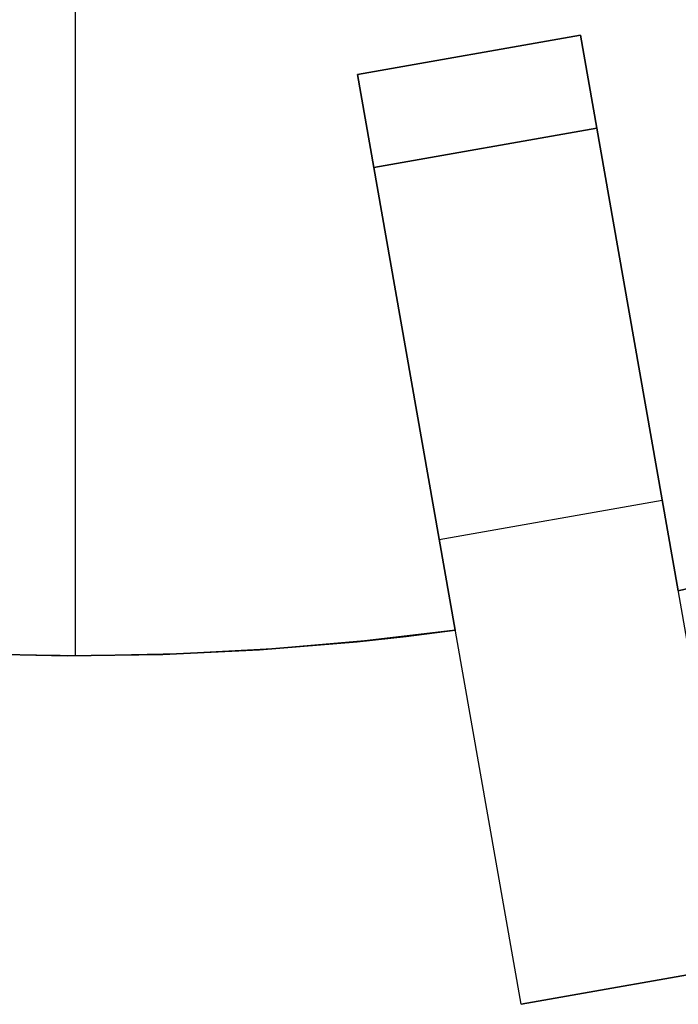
# Model space of a CAD drawing. Header units: millimetres. Extents: x 560 to 900, y 2299 to 2636.
# Tile 9 of 44: x 727 to 762, y 2299 to 2352. Entities that reach past the tile are written whole.
import ezdxf

# ---------------------------------------------------------------- set-up
doc = ezdxf.new("R2010")
doc.units = ezdxf.units.MM

msp = doc.modelspace()

# ---------------------------------------------------------------- linework, layer by layer
for points in [[(730, 2317.856), (730, 2447.856)], [(730, 2317.856), (730, 2447.856)], [(730, 2317.856), (730, 2357.856)], [(730, 2317.856), (730, 2357.856)], [(730, 2317.856), (730, 2357.856)], [(730, 2317.856), (730, 2357.856)], [(744.929, 2348.637), (756.747, 2350.721)], [(744.929, 2348.637), (756.747, 2350.721)], [(744.929, 2348.637), (756.747, 2350.721)], [(744.929, 2348.637), (756.747, 2350.721)], [(744.929, 2348.637), (756.747, 2350.721)], [(744.929, 2348.637), (756.747, 2350.721)], [(744.929, 2348.637), (756.747, 2350.721)], [(744.929, 2348.637), (756.747, 2350.721)], [(756.747, 2350.721), (744.929, 2348.637)], [(756.747, 2350.721), (744.929, 2348.637)], [(756.747, 2350.721), (744.929, 2348.637)], [(756.747, 2350.721), (744.929, 2348.637)], [(758.483, 2340.873), (756.747, 2350.721)], [(756.747, 2350.721), (758.483, 2340.873)], [(758.483, 2340.873), (756.747, 2350.721)], [(756.747, 2350.721), (758.483, 2340.873)], [(758.483, 2340.873), (756.747, 2350.721)], [(756.747, 2350.721), (758.483, 2340.873)], [(765.429, 2301.48), (756.747, 2350.721)], [(744.929, 2348.637), (746.665, 2338.789)], [(746.665, 2338.789), (744.929, 2348.637)], [(744.929, 2348.637), (746.665, 2338.789)], [(746.665, 2338.789), (744.929, 2348.637)], [(744.929, 2348.637), (746.665, 2338.789)], [(746.665, 2338.789), (744.929, 2348.637)], [(753.611, 2299.397), (744.929, 2348.637)], [(745.797, 2343.713), (757.615, 2345.797)], [(745.797, 2343.713), (757.615, 2345.797)], [(757.615, 2345.797), (745.797, 2343.713)], [(761.935, 2321.295), (758.483, 2340.873)], [(758.483, 2340.873), (761.935, 2321.295)], [(761.935, 2321.295), (758.483, 2340.873)], [(758.483, 2340.873), (761.935, 2321.295)], [(761.935, 2321.295), (758.483, 2340.873)], [(758.483, 2340.873), (761.935, 2321.295)], [(746.665, 2338.789), (750.118, 2319.211)], [(750.118, 2319.211), (746.665, 2338.789)], [(746.665, 2338.789), (750.118, 2319.211)], [(750.118, 2319.211), (746.665, 2338.789)], [(746.665, 2338.789), (750.118, 2319.211)], [(750.118, 2319.211), (746.665, 2338.789)], [(799.744, 2335.056), (797.41, 2333.856), (795.066, 2332.703), (790.356, 2330.534), (785.622, 2328.55), (780.876, 2326.747), (776.125, 2325.123), (771.379, 2323.676), (766.646, 2322.401), (761.935, 2321.295)], [(799.744, 2335.056), (797.41, 2333.856), (795.066, 2332.703), (790.356, 2330.534), (785.622, 2328.55), (780.876, 2326.747), (776.125, 2325.123), (771.379, 2323.676), (766.646, 2322.401), (761.935, 2321.295)], [(761.935, 2321.295), (766.646, 2322.401), (771.379, 2323.676), (776.125, 2325.123), (780.876, 2326.747), (785.622, 2328.55), (790.356, 2330.534), (795.066, 2332.703), (797.41, 2333.856), (799.744, 2335.056)], [(761.935, 2321.295), (766.646, 2322.401), (771.379, 2323.676), (776.125, 2325.123), (780.876, 2326.747), (785.622, 2328.55), (790.356, 2330.534), (795.066, 2332.703), (797.41, 2333.856), (799.744, 2335.056)], [(749.27, 2324.017), (761.088, 2326.101)], [(749.27, 2324.017), (761.088, 2326.101)], [(750.118, 2319.211), (745.312, 2318.639), (740.429, 2318.219), (735.474, 2317.956), (730.454, 2317.856), (725.377, 2317.927), (720.251, 2318.173), (715.083, 2318.599), (712.486, 2318.882), (709.882, 2319.211)], [(750.118, 2319.211), (745.312, 2318.639), (740.429, 2318.219), (735.474, 2317.956), (730.454, 2317.856), (725.377, 2317.927), (720.251, 2318.173), (715.083, 2318.599), (712.486, 2318.882), (709.882, 2319.211)], [(750.118, 2319.211), (747.514, 2318.882), (744.917, 2318.599), (739.749, 2318.173), (734.623, 2317.927), (729.546, 2317.856), (724.526, 2317.956), (719.571, 2318.219), (714.688, 2318.639), (709.882, 2319.211)], [(750.118, 2319.211), (747.514, 2318.882), (744.917, 2318.599), (739.749, 2318.173), (734.623, 2317.927), (729.546, 2317.856), (724.526, 2317.956), (719.571, 2318.219), (714.688, 2318.639), (709.882, 2319.211)], [(709.882, 2319.211), (714.688, 2318.639), (719.571, 2318.219), (724.526, 2317.956), (729.546, 2317.856), (734.623, 2317.927), (739.749, 2318.173), (744.917, 2318.599), (747.514, 2318.882), (750.118, 2319.211)], [(709.882, 2319.211), (714.688, 2318.639), (719.571, 2318.219), (724.526, 2317.956), (729.546, 2317.856), (734.623, 2317.927), (739.749, 2318.173), (744.917, 2318.599), (747.514, 2318.882), (750.118, 2319.211)], [(750.118, 2319.211), (745.312, 2318.639), (740.429, 2318.219), (735.474, 2317.956), (730.454, 2317.856), (725.377, 2317.927), (720.251, 2318.173), (715.083, 2318.599), (712.486, 2318.882), (709.882, 2319.211)], [(709.882, 2319.211), (714.688, 2318.639), (719.571, 2318.219), (724.526, 2317.956), (729.546, 2317.856), (734.623, 2317.927), (739.749, 2318.173), (744.917, 2318.599), (747.514, 2318.882), (750.118, 2319.211)], [(709.882, 2319.211), (714.688, 2318.639), (719.571, 2318.219), (724.526, 2317.956), (729.546, 2317.856), (734.623, 2317.927), (739.749, 2318.173), (744.917, 2318.599), (747.514, 2318.882), (750.118, 2319.211)], [(753.611, 2299.397), (765.429, 2301.48)], [(753.611, 2299.397), (765.429, 2301.48)], [(765.429, 2301.48), (753.611, 2299.397)]]:
    msp.add_lwpolyline(points)
at = {"extrusion": (0.984808, 0.173648, 7.97165e-15)}
msp.add_lwpolyline([(2183.6, -138.005), (2183.612, -138.688), (2183.647, -139.37), (2183.705, -140.05), (2183.787, -140.728), (2183.891, -141.403), (2184.019, -142.074), (2184.169, -142.74), (2184.342, -143.401), (2184.537, -144.055), (2184.755, -144.703), (2184.995, -145.342), (2185.256, -145.973), (2185.539, -146.595), (2185.843, -147.206), (2186.167, -147.807), (2186.512, -148.397), (2186.877, -148.974), (2187.261, -149.539), (2187.664, -150.09), (2188.086, -150.627), (2188.526, -151.149), (2188.984, -151.656), (2189.458, -152.147), (2189.949, -152.622), (2190.456, -153.079), (2190.979, -153.519), (2191.516, -153.941), (2192.067, -154.344), (2192.631, -154.729), (2193.209, -155.093), (2193.798, -155.438), (2194.399, -155.763), (2195.011, -156.066), (2195.632, -156.349), (2196.263, -156.611), (2196.903, -156.85), (2197.55, -157.068), (2198.204, -157.263), (2198.865, -157.436), (2199.531, -157.587), (2200.202, -157.714), (2200.877, -157.819), (2201.555, -157.9), (2202.235, -157.958), (2202.917, -157.993), (2203.6, -158.005)], dxfattribs=at)
at = {"extrusion": (0.984808, 0.173648, -8.52868e-15)}
msp.add_lwpolyline([(2203.6, 81.995), (2202.917, 81.983), (2202.235, 81.948), (2201.555, 81.89), (2200.877, 81.809), (2200.202, 81.704), (2199.531, 81.577), (2198.865, 81.426), (2198.204, 81.253), (2197.55, 81.058), (2196.903, 80.84), (2196.263, 80.601), (2195.632, 80.339), (2195.011, 80.056), (2194.399, 79.753), (2193.798, 79.428), (2193.209, 79.083), (2192.631, 78.719), (2192.067, 78.334), (2191.516, 77.931), (2190.979, 77.509), (2190.456, 77.069), (2189.949, 76.612), (2189.458, 76.137), (2188.984, 75.646), (2188.526, 75.139), (2188.086, 74.617), (2187.664, 74.08), (2187.261, 73.529), (2186.877, 72.964), (2186.512, 72.387), (2186.167, 71.797), (2185.843, 71.196), (2185.539, 70.585), (2185.256, 69.963), (2184.995, 69.332), (2184.755, 68.693), (2184.537, 68.045), (2184.342, 67.391), (2184.169, 66.73), (2184.019, 66.064), (2183.891, 65.393), (2183.787, 64.718), (2183.705, 64.04), (2183.647, 63.36), (2183.612, 62.678), (2183.6, 61.995)], dxfattribs=at)
at = {"extrusion": (0.984808, 0.173648, 4.40848e-15)}
msp.add_lwpolyline([(2203.6, -158.005), (2202.917, -157.993), (2202.235, -157.958), (2201.555, -157.9), (2200.877, -157.819), (2200.202, -157.714), (2199.531, -157.587), (2198.865, -157.436), (2198.204, -157.263), (2197.55, -157.068), (2196.903, -156.85), (2196.263, -156.611), (2195.632, -156.349), (2195.011, -156.066), (2194.399, -155.763), (2193.798, -155.438), (2193.209, -155.093), (2192.631, -154.729), (2192.067, -154.344), (2191.516, -153.941), (2190.979, -153.519), (2190.456, -153.079), (2189.949, -152.622), (2189.458, -152.147), (2188.984, -151.656), (2188.526, -151.149), (2188.086, -150.627), (2187.664, -150.09), (2187.261, -149.539), (2186.877, -148.974), (2186.512, -148.397), (2186.167, -147.807), (2185.843, -147.206), (2185.539, -146.595), (2185.256, -145.973), (2184.995, -145.342), (2184.755, -144.703), (2184.537, -144.055), (2184.342, -143.401), (2184.169, -142.74), (2184.019, -142.074), (2183.891, -141.403), (2183.787, -140.728), (2183.705, -140.05), (2183.647, -139.37), (2183.612, -138.688), (2183.6, -138.005)], dxfattribs=at)
at = {"extrusion": (0.984808, 0.173648, 4.65013e-15)}
msp.add_lwpolyline([(2183.6, 61.995), (2183.612, 62.678), (2183.647, 63.36), (2183.705, 64.04), (2183.787, 64.718), (2183.891, 65.393), (2184.019, 66.064), (2184.169, 66.73), (2184.342, 67.391), (2184.537, 68.045), (2184.755, 68.693), (2184.995, 69.332), (2185.256, 69.963), (2185.539, 70.585), (2185.843, 71.196), (2186.167, 71.797), (2186.512, 72.387), (2186.877, 72.964), (2187.261, 73.529), (2187.664, 74.08), (2188.086, 74.617), (2188.526, 75.139), (2188.984, 75.646), (2189.458, 76.137), (2189.949, 76.612), (2190.456, 77.069), (2190.979, 77.509), (2191.516, 77.931), (2192.067, 78.334), (2192.631, 78.719), (2193.209, 79.083), (2193.798, 79.428), (2194.399, 79.753), (2195.011, 80.056), (2195.632, 80.339), (2196.263, 80.601), (2196.903, 80.84), (2197.55, 81.058), (2198.204, 81.253), (2198.865, 81.426), (2199.531, 81.577), (2200.202, 81.704), (2200.877, 81.809), (2201.555, 81.89), (2202.235, 81.948), (2202.917, 81.983), (2203.6, 81.995)], dxfattribs=at)
at = {"extrusion": (0.984808, 0.173648, 8.1864e-15)}
msp.add_lwpolyline([(2203.6, -158.005), (2202.917, -157.993), (2202.235, -157.958), (2201.555, -157.9), (2200.877, -157.819), (2200.202, -157.714), (2199.531, -157.587), (2198.865, -157.436), (2198.204, -157.263), (2197.55, -157.068), (2196.903, -156.85), (2196.263, -156.611), (2195.632, -156.349), (2195.011, -156.066), (2194.399, -155.763), (2193.798, -155.438), (2193.209, -155.093), (2192.631, -154.729), (2192.067, -154.344), (2191.516, -153.941), (2190.979, -153.519), (2190.456, -153.079), (2189.949, -152.622), (2189.458, -152.147), (2188.984, -151.656), (2188.526, -151.149), (2188.086, -150.627), (2187.664, -150.09), (2187.261, -149.539), (2186.877, -148.974), (2186.512, -148.397), (2186.167, -147.807), (2185.843, -147.206), (2185.539, -146.595), (2185.256, -145.973), (2184.995, -145.342), (2184.755, -144.703), (2184.537, -144.055), (2184.342, -143.401), (2184.169, -142.74), (2184.019, -142.074), (2183.891, -141.403), (2183.787, -140.728), (2183.705, -140.05), (2183.647, -139.37), (2183.612, -138.688), (2183.6, -138.005)], dxfattribs=at)
at = {"extrusion": (0.984808, 0.173648, -9.81698e-15)}
msp.add_lwpolyline([(2183.6, 61.995), (2183.612, 62.678), (2183.647, 63.36), (2183.705, 64.04), (2183.787, 64.718), (2183.891, 65.393), (2184.019, 66.064), (2184.169, 66.73), (2184.342, 67.391), (2184.537, 68.045), (2184.755, 68.693), (2184.995, 69.332), (2185.256, 69.963), (2185.539, 70.585), (2185.843, 71.196), (2186.167, 71.797), (2186.512, 72.387), (2186.877, 72.964), (2187.261, 73.529), (2187.664, 74.08), (2188.086, 74.617), (2188.526, 75.139), (2188.984, 75.646), (2189.458, 76.137), (2189.949, 76.612), (2190.456, 77.069), (2190.979, 77.509), (2191.516, 77.931), (2192.067, 78.334), (2192.631, 78.719), (2193.209, 79.083), (2193.798, 79.428), (2194.399, 79.753), (2195.011, 80.056), (2195.632, 80.339), (2196.263, 80.601), (2196.903, 80.84), (2197.55, 81.058), (2198.204, 81.253), (2198.865, 81.426), (2199.531, 81.577), (2200.202, 81.704), (2200.877, 81.809), (2201.555, 81.89), (2202.235, 81.948), (2202.917, 81.983), (2203.6, 81.995)], dxfattribs=at)
at = {"extrusion": (0.984808, 0.173648, 1.94799e-14)}
msp.add_lwpolyline([(2178.6, 131.995), (2178.606, 132.336), (2178.624, 132.677), (2178.653, 133.018), (2178.693, 133.357), (2178.746, 133.694), (2178.809, 134.03), (2178.885, 134.363), (2178.971, 134.693), (2179.069, 135.02), (2179.178, 135.344), (2179.298, 135.664), (2179.428, 135.979), (2179.57, 136.29), (2179.721, 136.596), (2179.884, 136.896), (2180.056, 137.191), (2180.238, 137.48), (2180.431, 137.762), (2180.632, 138.037), (2180.843, 138.306), (2181.063, 138.567), (2181.292, 138.821), (2181.529, 139.066), (2181.775, 139.303), (2182.028, 139.532), (2182.289, 139.752), (2182.558, 139.963), (2182.834, 140.165), (2183.116, 140.357), (2183.404, 140.539), (2183.699, 140.712), (2184, 140.874), (2184.305, 141.026), (2184.616, 141.167), (2184.932, 141.298), (2185.252, 141.418), (2185.575, 141.526), (2185.902, 141.624), (2186.233, 141.711), (2186.566, 141.786), (2186.901, 141.85), (2187.239, 141.902), (2187.578, 141.943), (2187.918, 141.972), (2188.259, 141.989), (2188.6, 141.995)], dxfattribs=at)
at = {"extrusion": (0.984808, 0.173648, 1.53936e-14)}
msp.add_lwpolyline([(2188.6, -218.005), (2188.259, -217.999), (2187.918, -217.982), (2187.578, -217.953), (2187.239, -217.912), (2186.901, -217.86), (2186.566, -217.796), (2186.233, -217.721), (2185.902, -217.634), (2185.575, -217.536), (2185.252, -217.428), (2184.932, -217.308), (2184.616, -217.177), (2184.305, -217.036), (2184, -216.884), (2183.699, -216.722), (2183.404, -216.549), (2183.116, -216.367), (2182.834, -216.175), (2182.558, -215.973), (2182.289, -215.762), (2182.028, -215.542), (2181.775, -215.313), (2181.529, -215.076), (2181.292, -214.831), (2181.063, -214.577), (2180.843, -214.316), (2180.632, -214.047), (2180.431, -213.772), (2180.238, -213.49), (2180.056, -213.201), (2179.884, -212.906), (2179.721, -212.606), (2179.57, -212.3), (2179.428, -211.989), (2179.298, -211.674), (2179.178, -211.354), (2179.069, -211.03), (2178.971, -210.703), (2178.885, -210.373), (2178.809, -210.04), (2178.746, -209.704), (2178.693, -209.367), (2178.653, -209.028), (2178.624, -208.687), (2178.606, -208.346), (2178.6, -208.005)], dxfattribs=at)
at = {"extrusion": (0.984808, 0.173648, 1.25581e-14)}
msp.add_lwpolyline([(2178.6, 131.995), (2178.606, 132.336), (2178.624, 132.677), (2178.653, 133.018), (2178.693, 133.357), (2178.746, 133.694), (2178.809, 134.03), (2178.885, 134.363), (2178.971, 134.693), (2179.069, 135.02), (2179.178, 135.344), (2179.298, 135.664), (2179.428, 135.979), (2179.57, 136.29), (2179.721, 136.596), (2179.884, 136.896), (2180.056, 137.191), (2180.238, 137.48), (2180.431, 137.762), (2180.632, 138.037), (2180.843, 138.306), (2181.063, 138.567), (2181.292, 138.821), (2181.529, 139.066), (2181.775, 139.303), (2182.028, 139.532), (2182.289, 139.752), (2182.558, 139.963), (2182.834, 140.165), (2183.116, 140.357), (2183.404, 140.539), (2183.699, 140.712), (2184, 140.874), (2184.305, 141.026), (2184.616, 141.167), (2184.932, 141.298), (2185.252, 141.418), (2185.575, 141.526), (2185.902, 141.624), (2186.233, 141.711), (2186.566, 141.786), (2186.901, 141.85), (2187.239, 141.902), (2187.578, 141.943), (2187.918, 141.972), (2188.259, 141.989), (2188.6, 141.995)], dxfattribs=at)
at = {"extrusion": (0.984808, 0.173648, -1.54794e-14)}
msp.add_lwpolyline([(2188.6, -218.005), (2188.259, -217.999), (2187.918, -217.982), (2187.578, -217.953), (2187.239, -217.912), (2186.901, -217.86), (2186.566, -217.796), (2186.233, -217.721), (2185.902, -217.634), (2185.575, -217.536), (2185.252, -217.428), (2184.932, -217.308), (2184.616, -217.177), (2184.305, -217.036), (2184, -216.884), (2183.699, -216.722), (2183.404, -216.549), (2183.116, -216.367), (2182.834, -216.175), (2182.558, -215.973), (2182.289, -215.762), (2182.028, -215.542), (2181.775, -215.313), (2181.529, -215.076), (2181.292, -214.831), (2181.063, -214.577), (2180.843, -214.316), (2180.632, -214.047), (2180.431, -213.772), (2180.238, -213.49), (2180.056, -213.201), (2179.884, -212.906), (2179.721, -212.606), (2179.57, -212.3), (2179.428, -211.989), (2179.298, -211.674), (2179.178, -211.354), (2179.069, -211.03), (2178.971, -210.703), (2178.885, -210.373), (2178.809, -210.04), (2178.746, -209.704), (2178.693, -209.367), (2178.653, -209.028), (2178.624, -208.687), (2178.606, -208.346), (2178.6, -208.005)], dxfattribs=at)
at = {"extrusion": (0.984808, 0.173648, -1.53936e-14)}
msp.add_lwpolyline([(2188.6, 141.995), (2188.259, 141.989), (2187.918, 141.972), (2187.578, 141.943), (2187.239, 141.902), (2186.901, 141.85), (2186.566, 141.786), (2186.233, 141.711), (2185.902, 141.624), (2185.575, 141.526), (2185.252, 141.418), (2184.932, 141.298), (2184.616, 141.167), (2184.305, 141.026), (2184, 140.874), (2183.699, 140.712), (2183.404, 140.539), (2183.116, 140.357), (2182.834, 140.165), (2182.558, 139.963), (2182.289, 139.752), (2182.028, 139.532), (2181.775, 139.303), (2181.529, 139.066), (2181.292, 138.821), (2181.063, 138.567), (2180.843, 138.306), (2180.632, 138.037), (2180.431, 137.762), (2180.238, 137.48), (2180.056, 137.191), (2179.884, 136.896), (2179.721, 136.596), (2179.57, 136.29), (2179.428, 135.979), (2179.298, 135.664), (2179.178, 135.344), (2179.069, 135.02), (2178.971, 134.693), (2178.885, 134.363), (2178.809, 134.03), (2178.746, 133.694), (2178.693, 133.357), (2178.653, 133.018), (2178.624, 132.677), (2178.606, 132.336), (2178.6, 131.995)], dxfattribs=at)
at = {"extrusion": (0.984808, 0.173648, 1.34017e-14)}
msp.add_lwpolyline([(2178.6, -208.005), (2178.606, -208.346), (2178.624, -208.687), (2178.653, -209.028), (2178.693, -209.367), (2178.746, -209.704), (2178.809, -210.04), (2178.885, -210.373), (2178.971, -210.703), (2179.069, -211.03), (2179.178, -211.354), (2179.298, -211.674), (2179.428, -211.989), (2179.57, -212.3), (2179.721, -212.606), (2179.884, -212.906), (2180.056, -213.201), (2180.238, -213.49), (2180.431, -213.772), (2180.632, -214.047), (2180.843, -214.316), (2181.063, -214.577), (2181.292, -214.831), (2181.529, -215.076), (2181.775, -215.313), (2182.028, -215.542), (2182.289, -215.762), (2182.558, -215.973), (2182.834, -216.175), (2183.116, -216.367), (2183.404, -216.549), (2183.699, -216.722), (2184, -216.884), (2184.305, -217.036), (2184.616, -217.177), (2184.932, -217.308), (2185.252, -217.428), (2185.575, -217.536), (2185.902, -217.634), (2186.233, -217.721), (2186.566, -217.796), (2186.901, -217.86), (2187.239, -217.912), (2187.578, -217.953), (2187.918, -217.982), (2188.259, -217.999), (2188.6, -218.005)], dxfattribs=at)
at = {"extrusion": (1, 0, 0)}
for points in [[(2350.721, -128.005), (2350.721, -138.005)], [(2350.721, -12.005), (2350.721, -116.005)], [(2350.721, 39.995), (2350.721, -0.005)], [(2350.721, 61.995), (2350.721, 51.995)], [(2349.679, -128.005), (2349.679, -138.005)], [(2349.679, -12.005), (2349.679, -116.005)], [(2349.679, 39.995), (2349.679, -0.005)], [(2349.679, 61.995), (2349.679, 51.995)], [(2348.637, -138.005), (2348.637, -128.005)], [(2348.637, -116.005), (2348.637, -12.005)], [(2348.637, -0.005), (2348.637, 39.995)], [(2348.637, 51.995), (2348.637, 61.995)], [(2340.873, 118.766), (2340.873, 51.995)], [(2340.873, 39.995), (2340.873, -0.005)], [(2340.873, -12.005), (2340.873, -116.005)], [(2340.873, -128.005), (2340.873, -194.776)], [(2338.789, 118.766), (2338.789, 51.995)], [(2338.789, 39.995), (2338.789, -0.005)], [(2338.789, -12.005), (2338.789, -116.005)], [(2338.789, -128.005), (2338.789, -194.776)], [(2321.295, -12.005), (2321.295, -0.005)], [(2321.295, 39.995), (2321.295, 51.995)], [(2321.295, -128.005), (2321.295, -116.005)], [(2319.211, -12.005), (2319.211, -0.005)], [(2319.211, 39.995), (2319.211, 51.995)], [(2319.211, -128.005), (2319.211, -116.005)], [(2300.438, -163.005), (2300.438, 86.995)], [(2299.397, 86.995), (2299.397, -163.005)]]:
    msp.add_lwpolyline(points, dxfattribs=at)
at = {"extrusion": (0.984808, 0.173648, 8.22834e-15)}
msp.add_lwpolyline([(2158.6, 111.995), (2159.283, 112.007), (2159.965, 112.042), (2160.646, 112.1), (2161.324, 112.181), (2161.999, 112.286), (2162.669, 112.413), (2163.336, 112.564), (2163.996, 112.737), (2164.651, 112.932), (2165.298, 113.15), (2165.937, 113.389), (2166.568, 113.651), (2167.19, 113.934), (2167.802, 114.237), (2168.403, 114.562), (2168.992, 114.907), (2169.569, 115.271), (2170.134, 115.656), (2170.685, 116.059), (2171.222, 116.481), (2171.744, 116.921), (2172.251, 117.378), (2172.742, 117.853), (2173.217, 118.344), (2173.675, 118.851), (2174.115, 119.373), (2174.536, 119.91), (2174.94, 120.461), (2175.324, 121.026), (2175.689, 121.603), (2176.034, 122.193), (2176.358, 122.794), (2176.662, 123.405), (2176.945, 124.027), (2177.206, 124.658), (2177.446, 125.297), (2177.663, 125.945), (2177.859, 126.599), (2178.032, 127.26), (2178.182, 127.926), (2178.31, 128.597), (2178.414, 129.272), (2178.495, 129.95), (2178.554, 130.63), (2178.589, 131.312), (2178.6, 131.995)], dxfattribs=at)
at = {"extrusion": (0.984808, 0.173648, 1.84574e-14)}
msp.add_lwpolyline([(2178.6, -208.005), (2178.589, -207.322), (2178.554, -206.64), (2178.495, -205.96), (2178.414, -205.282), (2178.31, -204.607), (2178.182, -203.936), (2178.032, -203.27), (2177.859, -202.609), (2177.663, -201.955), (2177.446, -201.307), (2177.206, -200.668), (2176.945, -200.037), (2176.662, -199.415), (2176.358, -198.804), (2176.034, -198.203), (2175.689, -197.613), (2175.324, -197.036), (2174.94, -196.471), (2174.536, -195.92), (2174.115, -195.383), (2173.675, -194.861), (2173.217, -194.354), (2172.742, -193.863), (2172.251, -193.388), (2171.744, -192.931), (2171.222, -192.491), (2170.685, -192.069), (2170.134, -191.666), (2169.569, -191.281), (2168.992, -190.917), (2168.403, -190.572), (2167.802, -190.247), (2167.19, -189.944), (2166.568, -189.661), (2165.937, -189.399), (2165.298, -189.16), (2164.651, -188.942), (2163.996, -188.747), (2163.336, -188.574), (2162.669, -188.423), (2161.999, -188.296), (2161.324, -188.191), (2160.646, -188.11), (2159.965, -188.052), (2159.283, -188.017), (2158.6, -188.005)], dxfattribs=at)
at = {"extrusion": (0.984808, 0.173648, 6.07915e-15)}
msp.add_lwpolyline([(2178.6, 131.995), (2178.589, 131.312), (2178.554, 130.63), (2178.495, 129.95), (2178.414, 129.272), (2178.31, 128.597), (2178.182, 127.926), (2178.032, 127.26), (2177.859, 126.599), (2177.663, 125.945), (2177.446, 125.297), (2177.206, 124.658), (2176.945, 124.027), (2176.662, 123.405), (2176.358, 122.794), (2176.034, 122.193), (2175.689, 121.603), (2175.324, 121.026), (2174.94, 120.461), (2174.536, 119.91), (2174.115, 119.373), (2173.675, 118.851), (2173.217, 118.344), (2172.742, 117.853), (2172.251, 117.378), (2171.744, 116.921), (2171.222, 116.481), (2170.685, 116.059), (2170.134, 115.656), (2169.569, 115.271), (2168.992, 114.907), (2168.403, 114.562), (2167.802, 114.237), (2167.19, 113.934), (2166.568, 113.651), (2165.937, 113.389), (2165.298, 113.15), (2164.651, 112.932), (2163.996, 112.737), (2163.336, 112.564), (2162.669, 112.413), (2161.999, 112.286), (2161.324, 112.181), (2160.646, 112.1), (2159.965, 112.042), (2159.283, 112.007), (2158.6, 111.995)], dxfattribs=at)
at = {"extrusion": (0.984808, 0.173648, -5.88491e-15)}
msp.add_lwpolyline([(2158.6, -188.005), (2159.283, -188.017), (2159.965, -188.052), (2160.646, -188.11), (2161.324, -188.191), (2161.999, -188.296), (2162.669, -188.423), (2163.336, -188.574), (2163.996, -188.747), (2164.651, -188.942), (2165.298, -189.16), (2165.937, -189.399), (2166.568, -189.661), (2167.19, -189.944), (2167.802, -190.247), (2168.403, -190.572), (2168.992, -190.917), (2169.569, -191.281), (2170.134, -191.666), (2170.685, -192.069), (2171.222, -192.491), (2171.744, -192.931), (2172.251, -193.388), (2172.742, -193.863), (2173.217, -194.354), (2173.675, -194.861), (2174.115, -195.383), (2174.536, -195.92), (2174.94, -196.471), (2175.324, -197.036), (2175.689, -197.613), (2176.034, -198.203), (2176.358, -198.804), (2176.662, -199.415), (2176.945, -200.037), (2177.206, -200.668), (2177.446, -201.307), (2177.663, -201.955), (2177.859, -202.609), (2178.032, -203.27), (2178.182, -203.936), (2178.31, -204.607), (2178.414, -205.282), (2178.495, -205.96), (2178.554, -206.64), (2178.589, -207.322), (2178.6, -208.005)], dxfattribs=at)
at = {"extrusion": (0.984808, 0.173648, -1.14664e-14)}
msp.add_lwpolyline([(2178.6, 131.995), (2178.589, 131.312), (2178.554, 130.63), (2178.495, 129.95), (2178.414, 129.272), (2178.31, 128.597), (2178.182, 127.926), (2178.032, 127.26), (2177.859, 126.599), (2177.663, 125.945), (2177.446, 125.297), (2177.206, 124.658), (2176.945, 124.027), (2176.662, 123.405), (2176.358, 122.794), (2176.034, 122.193), (2175.689, 121.603), (2175.324, 121.026), (2174.94, 120.461), (2174.536, 119.91), (2174.115, 119.373), (2173.675, 118.851), (2173.217, 118.344), (2172.742, 117.853), (2172.251, 117.378), (2171.744, 116.921), (2171.222, 116.481), (2170.685, 116.059), (2170.134, 115.656), (2169.569, 115.271), (2168.992, 114.907), (2168.403, 114.562), (2167.802, 114.237), (2167.19, 113.934), (2166.568, 113.651), (2165.937, 113.389), (2165.298, 113.15), (2164.651, 112.932), (2163.996, 112.737), (2163.336, 112.564), (2162.669, 112.413), (2161.999, 112.286), (2161.324, 112.181), (2160.646, 112.1), (2159.965, 112.042), (2159.283, 112.007), (2158.6, 111.995)], dxfattribs=at)
at = {"extrusion": (0.984808, 0.173648, 3.04883e-15)}
msp.add_lwpolyline([(2158.6, -188.005), (2159.283, -188.017), (2159.965, -188.052), (2160.646, -188.11), (2161.324, -188.191), (2161.999, -188.296), (2162.669, -188.423), (2163.336, -188.574), (2163.996, -188.747), (2164.651, -188.942), (2165.298, -189.16), (2165.937, -189.399), (2166.568, -189.661), (2167.19, -189.944), (2167.802, -190.247), (2168.403, -190.572), (2168.992, -190.917), (2169.569, -191.281), (2170.134, -191.666), (2170.685, -192.069), (2171.222, -192.491), (2171.744, -192.931), (2172.251, -193.388), (2172.742, -193.863), (2173.217, -194.354), (2173.675, -194.861), (2174.115, -195.383), (2174.536, -195.92), (2174.94, -196.471), (2175.324, -197.036), (2175.689, -197.613), (2176.034, -198.203), (2176.358, -198.804), (2176.662, -199.415), (2176.945, -200.037), (2177.206, -200.668), (2177.446, -201.307), (2177.663, -201.955), (2177.859, -202.609), (2178.032, -203.27), (2178.182, -203.936), (2178.31, -204.607), (2178.414, -205.282), (2178.495, -205.96), (2178.554, -206.64), (2178.589, -207.322), (2178.6, -208.005)], dxfattribs=at)
at = {"extrusion": (0.984808, 0.173648, -3.55824e-15)}
msp.add_lwpolyline([(2133.6, 86.995), (2133.615, 87.849), (2133.659, 88.701), (2133.731, 89.552), (2133.833, 90.399), (2133.964, 91.243), (2134.123, 92.081), (2134.311, 92.914), (2134.527, 93.74), (2134.772, 94.558), (2135.044, 95.367), (2135.343, 96.166), (2135.67, 96.955), (2136.023, 97.732), (2136.403, 98.497), (2136.809, 99.248), (2137.24, 99.985), (2137.696, 100.706), (2138.176, 101.412), (2138.68, 102.101), (2139.208, 102.772), (2139.757, 103.425), (2140.329, 104.059), (2140.923, 104.673), (2141.536, 105.266), (2142.17, 105.838), (2142.823, 106.388), (2143.494, 106.915), (2144.183, 107.419), (2144.889, 107.9), (2145.611, 108.355), (2146.348, 108.787), (2147.099, 109.192), (2147.863, 109.572), (2148.64, 109.925), (2149.429, 110.252), (2150.228, 110.552), (2151.037, 110.824), (2151.855, 111.068), (2152.681, 111.284), (2153.514, 111.472), (2154.353, 111.631), (2155.196, 111.762), (2156.044, 111.864), (2156.894, 111.937), (2157.747, 111.98), (2158.6, 111.995)], dxfattribs=at)
at = {"extrusion": (0.984808, 0.173648, -7.69545e-15)}
msp.add_lwpolyline([(2158.6, -188.005), (2157.747, -187.99), (2156.894, -187.947), (2156.044, -187.874), (2155.196, -187.772), (2154.353, -187.641), (2153.514, -187.482), (2152.681, -187.294), (2151.855, -187.078), (2151.037, -186.834), (2150.228, -186.562), (2149.429, -186.262), (2148.64, -185.935), (2147.863, -185.582), (2147.099, -185.202), (2146.348, -184.797), (2145.611, -184.365), (2144.889, -183.91), (2144.183, -183.429), (2143.494, -182.925), (2142.823, -182.398), (2142.17, -181.848), (2141.536, -181.276), (2140.923, -180.683), (2140.329, -180.069), (2139.757, -179.435), (2139.208, -178.782), (2138.68, -178.111), (2138.176, -177.422), (2137.696, -176.716), (2137.24, -175.995), (2136.809, -175.258), (2136.403, -174.507), (2136.023, -173.742), (2135.67, -172.965), (2135.343, -172.176), (2135.044, -171.377), (2134.772, -170.568), (2134.527, -169.75), (2134.311, -168.924), (2134.123, -168.091), (2133.964, -167.253), (2133.833, -166.409), (2133.731, -165.562), (2133.659, -164.711), (2133.615, -163.859), (2133.6, -163.005)], dxfattribs=at)
at = {"extrusion": (0.984808, 0.173648, 4.6349e-15)}
msp.add_lwpolyline([(2133.6, 86.995), (2133.615, 87.849), (2133.659, 88.701), (2133.731, 89.552), (2133.833, 90.399), (2133.964, 91.243), (2134.123, 92.081), (2134.311, 92.914), (2134.527, 93.74), (2134.772, 94.558), (2135.044, 95.367), (2135.343, 96.166), (2135.67, 96.955), (2136.023, 97.732), (2136.403, 98.497), (2136.809, 99.248), (2137.24, 99.985), (2137.696, 100.706), (2138.176, 101.412), (2138.68, 102.101), (2139.208, 102.772), (2139.757, 103.425), (2140.329, 104.059), (2140.923, 104.673), (2141.536, 105.266), (2142.17, 105.838), (2142.823, 106.388), (2143.494, 106.915), (2144.183, 107.419), (2144.889, 107.9), (2145.611, 108.355), (2146.348, 108.787), (2147.099, 109.192), (2147.863, 109.572), (2148.64, 109.925), (2149.429, 110.252), (2150.228, 110.552), (2151.037, 110.824), (2151.855, 111.068), (2152.681, 111.284), (2153.514, 111.472), (2154.353, 111.631), (2155.196, 111.762), (2156.044, 111.864), (2156.894, 111.937), (2157.747, 111.98), (2158.6, 111.995)], dxfattribs=at)
at = {"extrusion": (0.984808, 0.173648, -2.48019e-16)}
msp.add_lwpolyline([(2158.6, -188.005), (2157.747, -187.99), (2156.894, -187.947), (2156.044, -187.874), (2155.196, -187.772), (2154.353, -187.641), (2153.514, -187.482), (2152.681, -187.294), (2151.855, -187.078), (2151.037, -186.834), (2150.228, -186.562), (2149.429, -186.262), (2148.64, -185.935), (2147.863, -185.582), (2147.099, -185.202), (2146.348, -184.797), (2145.611, -184.365), (2144.889, -183.91), (2144.183, -183.429), (2143.494, -182.925), (2142.823, -182.398), (2142.17, -181.848), (2141.536, -181.276), (2140.923, -180.683), (2140.329, -180.069), (2139.757, -179.435), (2139.208, -178.782), (2138.68, -178.111), (2138.176, -177.422), (2137.696, -176.716), (2137.24, -175.995), (2136.809, -175.258), (2136.403, -174.507), (2136.023, -173.742), (2135.67, -172.965), (2135.343, -172.176), (2135.044, -171.377), (2134.772, -170.568), (2134.527, -169.75), (2134.311, -168.924), (2134.123, -168.091), (2133.964, -167.253), (2133.833, -166.409), (2133.731, -165.562), (2133.659, -164.711), (2133.615, -163.859), (2133.6, -163.005)], dxfattribs=at)
at = {"extrusion": (0.984808, 0.173648, -8.86186e-15)}
msp.add_lwpolyline([(2158.6, 111.995), (2157.747, 111.98), (2156.894, 111.937), (2156.044, 111.864), (2155.196, 111.762), (2154.353, 111.631), (2153.514, 111.472), (2152.681, 111.284), (2151.855, 111.068), (2151.037, 110.824), (2150.228, 110.552), (2149.429, 110.252), (2148.64, 109.925), (2147.863, 109.572), (2147.099, 109.192), (2146.348, 108.787), (2145.611, 108.355), (2144.889, 107.9), (2144.183, 107.419), (2143.494, 106.915), (2142.823, 106.388), (2142.17, 105.838), (2141.536, 105.266), (2140.923, 104.673), (2140.329, 104.059), (2139.757, 103.425), (2139.208, 102.772), (2138.68, 102.101), (2138.176, 101.412), (2137.696, 100.706), (2137.24, 99.985), (2136.809, 99.248), (2136.403, 98.497), (2136.023, 97.732), (2135.67, 96.955), (2135.343, 96.166), (2135.044, 95.367), (2134.772, 94.558), (2134.527, 93.74), (2134.311, 92.914), (2134.123, 92.081), (2133.964, 91.243), (2133.833, 90.399), (2133.731, 89.552), (2133.659, 88.701), (2133.615, 87.849), (2133.6, 86.995)], dxfattribs=at)
at = {"extrusion": (0.984808, 0.173648, 4.64742e-15)}
msp.add_lwpolyline([(2133.6, -163.005), (2133.615, -163.859), (2133.659, -164.711), (2133.731, -165.562), (2133.833, -166.409), (2133.964, -167.253), (2134.123, -168.091), (2134.311, -168.924), (2134.527, -169.75), (2134.772, -170.568), (2135.044, -171.377), (2135.343, -172.176), (2135.67, -172.965), (2136.023, -173.742), (2136.403, -174.507), (2136.809, -175.258), (2137.24, -175.995), (2137.696, -176.716), (2138.176, -177.422), (2138.68, -178.111), (2139.208, -178.782), (2139.757, -179.435), (2140.329, -180.069), (2140.923, -180.683), (2141.536, -181.276), (2142.17, -181.848), (2142.823, -182.398), (2143.494, -182.925), (2144.183, -183.429), (2144.889, -183.91), (2145.611, -184.365), (2146.348, -184.797), (2147.099, -185.202), (2147.863, -185.582), (2148.64, -185.935), (2149.429, -186.262), (2150.228, -186.562), (2151.037, -186.834), (2151.855, -187.078), (2152.681, -187.294), (2153.514, -187.482), (2154.353, -187.641), (2155.196, -187.772), (2156.044, -187.874), (2156.894, -187.947), (2157.747, -187.99), (2158.6, -188.005)], dxfattribs=at)

doc.saveas('drawing.dxf')
